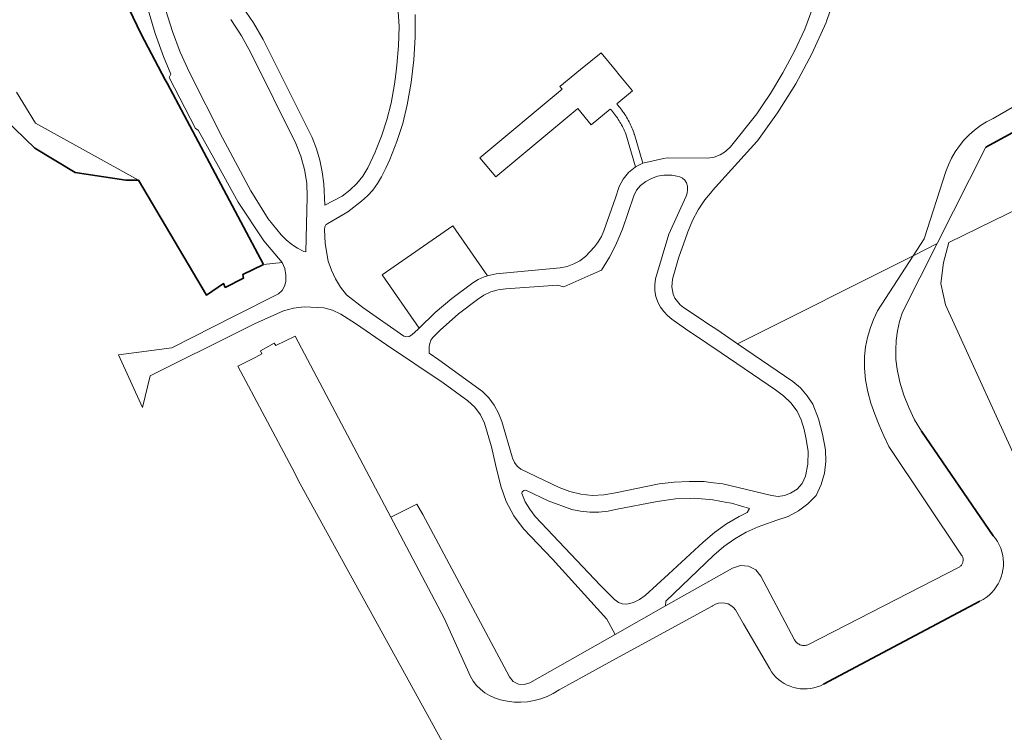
# Model space of a CAD drawing. Header units: metres. Extents: x 108651 to 109770, y 520801 to 521818.
# Tile 4 of 66: x 108927 to 109047, y 521045 to 521132. Entities that reach past the tile are written whole.
import ezdxf

# ---------------------------------------------------------------- set-up
doc = ezdxf.new("R2010")
doc.units = ezdxf.units.M
for name, color, linetype, lineweight in [('B-WE-GK-BESCHOEIING-G', 253, 'OB-BESCHOEIING-BLOK', 35), ('B-WE-GR-BEPLANTING_CULTUUR_BOSPLANTSOEN-GV', 253, 'Continuous', 18), ('B-WE-GR-BOS_LOOF-GV', 253, 'Continuous', 13), ('B-WE-OG-TERREIN_CULTUURSCHEIDING-GV', 253, 'Continuous', 18), ('B-WE-OG-WATER_SLOOT-GV', 253, 'Continuous', 18), ('B-WE-VH-VERHARDING_ASFALT-GV', 253, 'Continuous', 18)]:
    doc.layers.add(name, color=color, linetype=linetype, lineweight=lineweight)
doc.linetypes.add('OB-BESCHOEIING-BLOK', pattern='A,6,-1,[152,NLCS.SHX,S=2,R=0,X=-1,Y=0]', length=7)

msp = doc.modelspace()

# ---------------------------------------------------------------- linework, layer by layer
at = {"layer": 'B-WE-GK-BESCHOEIING-G', "flags": 128}
for points in [[(108812.77, 521387.88), (108836.49, 521406.03), (108842.31, 521406.1), (108859.78, 521418.62), (108935.75, 521473.08), (108937.11, 521476.95), (108936.27, 521477.49), (108934.13, 521478.58), (108933.37, 521479.03), (108929.12, 521478.05), (108830.84, 521420.61), (108790.21, 521394.15), (108791.67, 521391), (108794.79, 521382.99), (108811.3, 521340.68), (108812.21, 521340.59), (108823.36, 521344.48), (108827.55, 521336.34), (108819.03, 521330.95), (108717.1, 521266.74), (108716.25, 521264.66), (108716.52, 521259.5), (108716.1, 521258.02), (108715.15, 521256.88), (108651.73, 521217.24), (108651.15, 521216.52), (108650.63, 521213.23), (108651.53, 521210.81), (108655.42, 521203.99), (108667.77, 521183.68), (108674.31, 521180.05), (108695.68, 521144.21), (108697.58, 521145.27), (108698.15, 521144.24), (108699.09, 521144.67), (108698.45, 521145.96), (108700.21, 521147.29), (108666.13, 521205.08), (108665.45, 521206.65), (108665.35, 521209.77), (108666.16, 521212.2), (108667.8, 521214.4), (108671.38, 521216.99), (108694.38, 521230.85), (108731.1, 521252.41), (108732.01, 521255.94), (108754.51, 521269.12), (108757.99, 521271.16), (108782.16, 521285.39), (108796.34, 521293.77), (108797.52, 521294.47), (108799.96, 521295.91), (108800.74, 521296.37), (108819.71, 521307.59), (108823, 521308.92), (108827.23, 521309.72), (108830.4, 521310), (108833.67, 521309.66), (108834.24, 521309.42), (108837.48, 521308.08), (108840.42, 521306.07), (108842.63, 521303.85), (108845.2, 521300.14), (108846.14, 521298.43), (108847.94, 521295.16), (108848.04, 521294.95), (108852.61, 521285.7), (108855.16, 521280.54), (108896.86, 521201.38), (108896.74, 521201.18), (108895.49, 521199.04), (108888.93, 521187.86), (108889.37, 521182.96), (108902.2, 521161.65), (108909.3, 521149.87), (108912.99, 521142.55), (108920.19, 521128.77), (108925.41, 521120.33), (108929.18, 521116.71), (108934.08, 521113.74), (108940.25, 521112.78), (108941.8, 521112.77), (108950.11, 521098.77), (108952.19, 521100.17), (108952.39, 521099.69), (108954.62, 521100.82), (108954.53, 521101.26), (108957.06, 521102.5), (108948.39, 521118.82), (108948.08, 521119.41), (108946.69, 521122.02), (108945.3, 521124.64), (108945.08, 521125.05), (108942.13, 521130.61), (108935.19, 521145.13), (108896.15, 521219.43)], [(109064.18, 521127.15), (109045.19, 521116.81)], [(109037.35, 521082.14), (109046.11, 521069.38)], [(109044.48, 521061.4), (109025.39, 521051.26)]]:
    msp.add_lwpolyline(points, dxfattribs=at)
at = {"layer": 'B-WE-GR-BEPLANTING_CULTUUR_BOSPLANTSOEN-GV', "flags": 128}
msp.add_lwpolyline([(109091.17, 521130.06), (109086.29, 521128.38), (109051.35, 521110.39), (109040.68, 521105.18), (109040.02, 521102.72), (109039.72, 521100.19), (109040.29, 521097.59), (109050.1, 521076.08), (109057.72, 521060.42), (109062.14, 521062.57), (109061.61, 521063.96), (109060.61, 521065.28), (109053.36, 521080.98), (109053.03, 521081.68), (109068.92, 521088.93), (109058.63, 521108.54), (109065.27, 521112.02), (109094.6, 521127.87), (109092.84, 521130.82), (109091.22, 521129.97)], close=True, dxfattribs=at)
at = {"layer": 'B-WE-GR-BOS_LOOF-GV', "flags": 128}
msp.add_lwpolyline([(108935.19, 521145.13), (108942.13, 521130.61), (108945.08, 521125.05), (108945.3, 521124.64), (108948.08, 521119.41), (108948.39, 521118.82), (108957.06, 521102.5), (108959.35, 521102.73), (108957.1, 521105.4), (108953.99, 521110.09), (108951.59, 521114.47), (108949.11, 521118.9), (108948.77, 521119.11), (108945.57, 521125.34), (108945.77, 521125.72), (108944.87, 521127.88), (108943.83, 521130.7), (108943, 521133.59)], dxfattribs=at)
at = {"layer": 'B-WE-OG-TERREIN_CULTUURSCHEIDING-GV', "flags": 128}
for points in [[(109028.14, 521138.89), (109025.76, 521132.19), (109025.7, 521132.03), (109023.98, 521128.22), (109022, 521124.53), (109019.78, 521120.99), (109017.33, 521117.6), (109017.26, 521117.53), (109011.84, 521111.51), (109011.79, 521111.45), (109010.92, 521110.37), (109010.1, 521109.15), (109009.41, 521107.85), (109008.84, 521106.5), (109008.5, 521105.54), (109007.78, 521103.51), (109007.71, 521103.26), (109007.14, 521101.26), (109006.98, 521100.69), (109006.91, 521100.23), (109006.9, 521099.77), (109006.95, 521099.31), (109007.05, 521098.86), (109007.27, 521098.39), (109007.56, 521097.96), (109007.91, 521097.58), (109008.31, 521097.25), (109010.48, 521095.81), (109011.17, 521095.35), (109012.36, 521094.54), (109014.89, 521092.82), (109036.33, 521103.55), (109037.67, 521105.63), (109040.34, 521113.84), (109040.64, 521114.67), (109041.02, 521115.48), (109041.46, 521116.26), (109041.97, 521116.99), (109042.53, 521117.68), (109043.15, 521118.33), (109043.82, 521118.91), (109044.54, 521119.45), (109045.3, 521119.91), (109046.1, 521120.32), (109062.69, 521129.93)], [(108975.58, 521133.03), (108975.57, 521130.25), (108975.4, 521127.48), (108975.32, 521126.78), (108975.08, 521124.72), (108974.61, 521121.98), (108974.05, 521119.72), (108973.33, 521117.49), (108972.48, 521115.32), (108971.97, 521114.24), (108971.48, 521113.21), (108970.99, 521112.37), (108970.41, 521111.58), (108969.76, 521110.86), (108969.04, 521110.21), (108967.34, 521108.94), (108964.9, 521107.51), (108964.67, 521107.33), (108964.53, 521107.08), (108964.5, 521106.78), (108964.6, 521105.04), (108964.97, 521102.92), (108965.35, 521101.81), (108965.85, 521100.74), (108966.47, 521099.74), (108967.2, 521098.81), (108969.19, 521097.25), (108974.17, 521093.76), (108974.51, 521093.68), (108974.85, 521093.72), (108975.16, 521093.89), (108975.93, 521094.59), (108976.05, 521094.71), (108971.53, 521101.23), (108980.17, 521107.22), (108984.4, 521101.11), (108984.71, 521101.21), (108985.47, 521101.35), (108993.28, 521102.1), (108994.11, 521102.27), (108994.91, 521102.56), (108995.66, 521102.96), (108996.34, 521103.46), (108997.44, 521104.64), (108997.69, 521104.97), (108997.9, 521105.25), (108998.29, 521105.91), (108998.61, 521106.6), (109000, 521110.65), (109000.47, 521112.01), (109000.95, 521112.93), (109001.6, 521113.73), (109002.41, 521114.39), (109002.47, 521114.42), (109001.27, 521118.43), (109001.26, 521118.45), (109001.19, 521118.63), (109001.11, 521118.82), (109001.03, 521119), (109000.94, 521119.18), (109000.85, 521119.35), (109000.76, 521119.53), (109000.66, 521119.7), (109000.56, 521119.88), (109000.46, 521120.05), (109000.35, 521120.21), (109000.24, 521120.38), (109000.12, 521120.54), (109000.01, 521120.7), (108999.89, 521120.86), (108999.76, 521121.02), (108999.64, 521121.17), (108999.51, 521121.32), (108999.37, 521121.47), (108997.05, 521119.56), (108995.42, 521121.54), (108985.41, 521113.19), (108983.46, 521115.53), (108993.49, 521123.9), (108993.23, 521124.22), (108995.74, 521126.28), (108998.25, 521128.34), (109000, 521126.21), (109000.47, 521125.64), (109002.07, 521123.69), (109000.16, 521122.12), (109000.29, 521121.96), (109000.43, 521121.8), (109000.55, 521121.65), (109000.68, 521121.48), (109000.8, 521121.32), (109000.92, 521121.15), (109001.04, 521120.99), (109001.15, 521120.82), (109001.26, 521120.64), (109001.37, 521120.47), (109001.47, 521120.29), (109001.57, 521120.11), (109001.67, 521119.93), (109001.76, 521119.75), (109001.85, 521119.56), (109001.93, 521119.38), (109002.01, 521119.19), (109002.09, 521119), (109002.17, 521118.81), (109002.24, 521118.61), (109002.3, 521118.42), (109002.32, 521118.37), (109003.34, 521114.86), (109005.86, 521115.43), (109006.33, 521115.53), (109011.27, 521115.46), (109012.05, 521115.6), (109012.79, 521115.89), (109013.32, 521116.22), (109013.46, 521116.31), (109014.05, 521116.85), (109017.24, 521120.9), (109017.9, 521121.88), (109018.91, 521123.36), (109020.45, 521125.91), (109021.85, 521128.54), (109023.12, 521131.24), (109024.42, 521134.75)], [(109062.69, 521129.93), (109046.1, 521120.32), (109045.3, 521119.91), (109044.54, 521119.45), (109043.82, 521118.91), (109043.15, 521118.33), (109042.53, 521117.68), (109041.97, 521116.99), (109041.46, 521116.26), (109041.02, 521115.48), (109040.64, 521114.67), (109040.34, 521113.84), (109037.67, 521105.63), (109036.33, 521103.55), (109039.26, 521105.05), (109045.19, 521116.81), (109064.18, 521127.15)]]:
    msp.add_lwpolyline(points, dxfattribs=at)
for points in [[(109006.12, 521060.81), (108999.99, 521057.34), (108989.55, 521051.44), (108988.87, 521051.22), (108988.16, 521051.28), (108987.53, 521051.61), (108987.07, 521052.16), (108976.49, 521071.98), (108975.77, 521073.24), (108972.59, 521071.65), (108979.11, 521059.33), (108982.34, 521052.18), (108982.65, 521051.65), (108983.06, 521051.12), (108983.53, 521050.64), (108984.06, 521050.22), (108984.62, 521049.87), (108985.23, 521049.59), (108986, 521049.34), (108986.81, 521049.17), (108987.63, 521049.07), (108988.46, 521049.05), (108989.28, 521049.11), (108990.1, 521049.26), (108990.9, 521049.48), (108991.67, 521049.77), (108992.41, 521050.14), (108993.12, 521050.58), (109000, 521054.34), (109011.79, 521060.78), (109011.87, 521060.84), (109012.21, 521061.03), (109012.58, 521061.16), (109012.98, 521061.21), (109013.37, 521061.17), (109013.75, 521061.06), (109014.1, 521060.88), (109014.4, 521060.63), (109014.65, 521060.32), (109015.63, 521058.64), (109018.83, 521053.12), (109019.06, 521052.77), (109019.31, 521052.44), (109019.59, 521052.13), (109019.9, 521051.85), (109020.23, 521051.59), (109020.58, 521051.36), (109020.95, 521051.16), (109021.34, 521051), (109021.73, 521050.87), (109022.14, 521050.77), (109022.56, 521050.71), (109022.97, 521050.68), (109023.39, 521050.69), (109023.81, 521050.73), (109024.22, 521050.82), (109024.62, 521050.93), (109025.01, 521051.08), (109025.39, 521051.26), (109044.48, 521061.4), (109044.87, 521061.61), (109045.24, 521061.86), (109045.59, 521062.14), (109045.92, 521062.45), (109046.21, 521062.79), (109046.48, 521063.15), (109046.71, 521063.53), (109046.91, 521063.93), (109047.07, 521064.35), (109047.2, 521064.78), (109047.29, 521065.21), (109047.34, 521065.66), (109047.35, 521066.1), (109047.33, 521066.55), (109047.26, 521066.99), (109047.16, 521067.43), (109047.02, 521067.85), (109046.84, 521068.26), (109046.63, 521068.66), (109046.39, 521069.03), (109046.11, 521069.38), (109037.35, 521082.14), (109036.51, 521083.55), (109035.8, 521085.03), (109035.2, 521086.56), (109034.72, 521088.13), (109034.37, 521089.73), (109034.24, 521090.9), (109034.21, 521092.07), (109034.28, 521093.23), (109034.44, 521094.39), (109034.68, 521095.54), (109035.02, 521096.66), (109039.26, 521105.05), (109036.33, 521103.55), (109031.99, 521096.82), (109031.49, 521095.77), (109031.08, 521094.68), (109030.76, 521093.57), (109030.52, 521092.43), (109030.39, 521091.28), (109030.4, 521089.83), (109030.53, 521088.4), (109030.79, 521086.97), (109031.16, 521085.58), (109031.66, 521084.22), (109032.19, 521082.89), (109032.76, 521081.57), (109033.37, 521080.27), (109042.25, 521067.02), (109042.3, 521066.94), (109042.34, 521066.86), (109042.38, 521066.77), (109042.4, 521066.68), (109042.42, 521066.59), (109042.43, 521066.5), (109042.43, 521066.4), (109042.43, 521066.31), (109042.41, 521066.22), (109042.39, 521066.13), (109042.36, 521066.04), (109042.32, 521065.95), (109042.27, 521065.87), (109042.22, 521065.79), (109042.16, 521065.72), (109042.09, 521065.66), (109042.02, 521065.6), (109041.94, 521065.54), (109041.86, 521065.5), (109023.58, 521056.12), (109023.48, 521056.08), (109023.38, 521056.04), (109023.27, 521056.01), (109023.16, 521055.99), (109023.05, 521055.98), (109022.94, 521055.98), (109022.83, 521055.99), (109022.72, 521056.01), (109022.61, 521056.04), (109022.51, 521056.08), (109022.41, 521056.13), (109022.31, 521056.18), (109022.22, 521056.25), (109022.13, 521056.32), (109022.06, 521056.4), (109021.99, 521056.48), (109021.92, 521056.57), (109021.87, 521056.66), (109017.75, 521064.44), (109017.12, 521065.21), (109016.24, 521065.67), (109015.25, 521065.75), (109014.31, 521065.44)], [(109006.12, 521060.81), (109014.31, 521065.44), (109015.25, 521065.75), (109016.24, 521065.67), (109017.12, 521065.21), (109017.75, 521064.44), (109021.87, 521056.66), (109021.92, 521056.57), (109021.99, 521056.48), (109022.06, 521056.4), (109022.13, 521056.32), (109022.22, 521056.25), (109022.31, 521056.18), (109022.41, 521056.13), (109022.51, 521056.08), (109022.61, 521056.04), (109022.72, 521056.01), (109022.83, 521055.99), (109022.94, 521055.98), (109023.05, 521055.98), (109023.16, 521055.99), (109023.27, 521056.01), (109023.38, 521056.04), (109023.48, 521056.08), (109023.58, 521056.12), (109041.86, 521065.5), (109041.94, 521065.54), (109042.02, 521065.6), (109042.09, 521065.66), (109042.16, 521065.72), (109042.22, 521065.79), (109042.27, 521065.87), (109042.32, 521065.95), (109042.36, 521066.04), (109042.39, 521066.13), (109042.41, 521066.22), (109042.43, 521066.31), (109042.43, 521066.4), (109042.43, 521066.5), (109042.42, 521066.59), (109042.4, 521066.68), (109042.38, 521066.77), (109042.34, 521066.86), (109042.3, 521066.94), (109042.25, 521067.02), (109033.37, 521080.27), (109032.76, 521081.57), (109032.19, 521082.89), (109031.66, 521084.22), (109031.16, 521085.58), (109030.79, 521086.97), (109030.53, 521088.4), (109030.4, 521089.83), (109030.39, 521091.28), (109030.52, 521092.43), (109030.76, 521093.57), (109031.08, 521094.68), (109031.49, 521095.77), (109031.99, 521096.82), (109036.33, 521103.55), (109014.89, 521092.82), (109021.64, 521088.23), (109022.59, 521087.42), (109023.42, 521086.48), (109024.11, 521085.45), (109024.78, 521083.64), (109025.29, 521081.78), (109025.64, 521079.88), (109025.69, 521078.44), (109025.51, 521077.01), (109025.12, 521075.62), (109024.51, 521074.31), (109023.5, 521073.28), (109022.35, 521072.42), (109021.07, 521071.75), (109019.7, 521071.28), (109017.85, 521070.64), (109017.44, 521070.49), (109015.97, 521069.81), (109014.57, 521069), (109013.24, 521068.07), (109012.01, 521067.02), (109006.14, 521061.38)]]:
    msp.add_lwpolyline(points, close=True, dxfattribs=at)
at = {"layer": 'B-WE-OG-WATER_SLOOT-GV', "flags": 128}
for points in [[(108926.91, 521123.55), (108929.23, 521119.75), (108941.8, 521112.77), (108943.86, 521109.3), (108950.11, 521098.77), (108951.62, 521099.78), (108952.19, 521100.17), (108952.39, 521099.69), (108954.62, 521100.82), (108954.53, 521101.26), (108957.06, 521102.5), (108948.39, 521118.82), (108948.08, 521119.41), (108945.3, 521124.64), (108945.08, 521125.05), (108942.13, 521130.61), (108935.19, 521145.13), (108896.15, 521219.43)], [(109064.18, 521127.15), (109045.19, 521116.81), (109039.26, 521105.05), (109035.02, 521096.66), (109034.68, 521095.54), (109034.44, 521094.39), (109034.28, 521093.23), (109034.21, 521092.07), (109034.24, 521090.9), (109034.37, 521089.73), (109034.72, 521088.13), (109035.2, 521086.56), (109035.8, 521085.03), (109036.51, 521083.55), (109037.35, 521082.14), (109046.11, 521069.38), (109046.39, 521069.03), (109046.63, 521068.66), (109046.84, 521068.26), (109047.02, 521067.85), (109047.16, 521067.43), (109047.26, 521066.99), (109047.33, 521066.55), (109047.35, 521066.1), (109047.34, 521065.66), (109047.29, 521065.21), (109047.2, 521064.78), (109047.07, 521064.35), (109046.91, 521063.93), (109046.71, 521063.53), (109046.48, 521063.15), (109046.21, 521062.79), (109045.92, 521062.45), (109045.59, 521062.14), (109045.24, 521061.86), (109044.87, 521061.61), (109044.48, 521061.4), (109025.39, 521051.26), (109025.01, 521051.08), (109024.62, 521050.93), (109024.22, 521050.82), (109023.81, 521050.73), (109023.39, 521050.69), (109022.97, 521050.68), (109022.56, 521050.71), (109022.14, 521050.77), (109021.73, 521050.87), (109021.34, 521051), (109020.95, 521051.16), (109020.58, 521051.36), (109020.23, 521051.59), (109019.9, 521051.85), (109019.59, 521052.13), (109019.31, 521052.44), (109019.06, 521052.77), (109018.83, 521053.12), (109015.63, 521058.64), (109014.65, 521060.32), (109014.4, 521060.63), (109014.1, 521060.88), (109013.75, 521061.06), (109013.37, 521061.17), (109012.98, 521061.21), (109012.58, 521061.16), (109012.21, 521061.03), (109011.87, 521060.84), (109011.79, 521060.78), (109000, 521054.34), (108993.12, 521050.58), (108992.41, 521050.14), (108991.67, 521049.77), (108990.9, 521049.48), (108990.1, 521049.26), (108989.28, 521049.11), (108988.46, 521049.05), (108987.63, 521049.07), (108986.81, 521049.17), (108986, 521049.34), (108985.23, 521049.59), (108984.62, 521049.87), (108984.06, 521050.22), (108983.53, 521050.64), (108983.06, 521051.12), (108982.65, 521051.65), (108982.34, 521052.18), (108979.11, 521059.33), (108972.59, 521071.65), (108960.91, 521093.73), (108958.55, 521092.59), (108958.36, 521092.88), (108956.69, 521091.96), (108956.84, 521091.57), (108956.12, 521091.2), (108953.95, 521090.08), (108960.51, 521077.71), (108961.55, 521075.74), (108992.05, 521020.35)], [(109050.1, 521076.08), (109040.29, 521097.59), (109039.72, 521100.19), (109040.02, 521102.72), (109040.68, 521105.18), (109051.35, 521110.39)]]:
    msp.add_lwpolyline(points, dxfattribs=at)
at = {"layer": 'B-WE-VH-VERHARDING_ASFALT-GV', "flags": 128}
for points in [[(108943, 521133.59), (108943.83, 521130.7), (108944.87, 521127.88), (108945.77, 521125.72), (108945.57, 521125.34), (108948.77, 521119.11), (108949.11, 521118.9), (108951.59, 521114.47), (108953.99, 521110.09), (108957.1, 521105.4), (108959.35, 521102.73), (108959.65, 521101.99), (108959.8, 521101.2), (108959.8, 521100.4), (108959.63, 521099.83), (108959.32, 521099.32), (108958.88, 521098.91), (108953.5, 521096.19), (108945.88, 521092.33), (108939.37, 521091.48), (108942.31, 521085.03), (108943.24, 521088.9), (108954.4, 521094.49), (108955.95, 521095.26), (108959.49, 521096.83), (108960.74, 521097.18), (108962.03, 521097.33), (108964.43, 521097.21), (108965.5, 521096.94), (108966.49, 521096.45), (108968.28, 521095.31), (108972.06, 521092.68), (108978.98, 521088.05), (108981.99, 521085.86), (108982.84, 521085.08), (108983.53, 521084.16), (108984.03, 521083.13), (108984.88, 521080.23), (108985.39, 521078.06), (108986.01, 521075.44), (108986.68, 521073.58), (108987.61, 521071.82), (108988.79, 521070.23), (108992.32, 521066.51), (108998.94, 521059.18), (108999.99, 521057.34), (109006.12, 521060.81), (109006.14, 521061.38), (109012.01, 521067.02), (109013.24, 521068.07), (109014.57, 521069), (109015.97, 521069.81), (109017.44, 521070.49), (109017.85, 521070.64), (109019.7, 521071.28), (109021.07, 521071.75), (109022.35, 521072.42), (109023.5, 521073.28), (109024.51, 521074.31), (109025.12, 521075.62), (109025.51, 521077.01), (109025.69, 521078.44), (109025.64, 521079.88), (109025.29, 521081.78), (109024.78, 521083.64), (109024.11, 521085.45), (109023.42, 521086.48), (109022.59, 521087.42), (109021.64, 521088.23), (109014.89, 521092.82), (109012.36, 521094.54), (109011.17, 521095.35), (109010.48, 521095.81), (109008.31, 521097.25), (109007.91, 521097.58), (109007.56, 521097.96), (109007.27, 521098.39), (109007.05, 521098.86), (109006.95, 521099.31), (109006.9, 521099.77), (109006.91, 521100.23), (109006.98, 521100.69), (109007.14, 521101.26), (109007.71, 521103.26), (109007.78, 521103.51), (109008.5, 521105.54), (109008.84, 521106.5), (109009.41, 521107.85), (109010.1, 521109.15), (109010.92, 521110.37), (109011.79, 521111.45), (109011.84, 521111.51), (109017.26, 521117.53), (109017.33, 521117.6), (109019.78, 521120.99), (109022, 521124.53), (109023.98, 521128.22), (109025.7, 521132.03), (109025.76, 521132.19), (109028.14, 521138.89)], [(109024.42, 521134.75), (109023.12, 521131.24), (109021.85, 521128.54), (109020.45, 521125.91), (109018.91, 521123.36), (109017.9, 521121.88), (109017.24, 521120.9), (109014.05, 521116.85), (109013.46, 521116.31), (109013.32, 521116.22), (109012.79, 521115.89), (109012.05, 521115.6), (109011.27, 521115.46), (109006.33, 521115.53), (109005.86, 521115.43), (109003.34, 521114.86), (109003.33, 521114.86), (109002.47, 521114.42), (109002.41, 521114.39), (109001.6, 521113.73), (109000.95, 521112.93), (109000.47, 521112.01), (109000, 521110.65), (108998.61, 521106.6), (108998.29, 521105.91), (108997.9, 521105.25), (108997.69, 521104.97), (108997.44, 521104.64), (108996.34, 521103.46), (108995.66, 521102.96), (108994.91, 521102.56), (108994.11, 521102.27), (108993.28, 521102.1), (108985.47, 521101.35), (108984.71, 521101.21), (108984.4, 521101.11), (108983.97, 521100.97), (108983.26, 521100.65), (108982.6, 521100.24), (108980.04, 521098.36), (108978, 521096.64), (108976.05, 521094.71), (108975.93, 521094.59), (108975.16, 521093.89), (108974.85, 521093.72), (108974.51, 521093.68), (108974.17, 521093.76), (108969.19, 521097.25), (108967.2, 521098.81), (108966.47, 521099.74), (108965.85, 521100.74), (108965.35, 521101.81), (108964.97, 521102.92), (108964.6, 521105.04), (108964.5, 521106.78), (108964.53, 521107.08), (108964.67, 521107.33), (108964.9, 521107.51), (108967.34, 521108.94), (108969.04, 521110.21), (108969.76, 521110.86), (108970.41, 521111.58), (108970.99, 521112.37), (108971.48, 521113.21), (108971.97, 521114.24), (108972.48, 521115.32), (108973.33, 521117.49), (108974.05, 521119.72), (108974.61, 521121.98), (108975.08, 521124.72), (108975.32, 521126.78), (108975.4, 521127.48), (108975.57, 521130.25), (108975.58, 521133.03)], [(108953.09, 521132.39), (108954.39, 521130.41), (108955.5, 521128.32), (108961, 521117.26), (108961.63, 521115.7), (108962.08, 521114.08), (108962.34, 521112.42), (108962.41, 521110.74), (108962.24, 521104.03), (108961.99, 521104.1), (108961.22, 521104.48), (108960.5, 521104.95), (108959.83, 521105.49), (108959.23, 521106.11), (108957.64, 521108.07), (108955.53, 521111.47), (108952.06, 521117.94), (108948.04, 521125.93), (108946.91, 521128.4), (108945.95, 521130.93), (108945.15, 521133.52)], [(108973.45, 521133.94), (108973.61, 521131.53), (108973.52, 521129.18), (108973.33, 521126.84), (108973.19, 521125.72), (108973.04, 521124.5), (108972.65, 521122.18), (108972.11, 521120.15), (108971.46, 521118.15), (108970.83, 521116.54), (108970.69, 521116.19), (108969.81, 521114.28), (108969.19, 521113.28), (108968.45, 521112.37), (108967.6, 521111.55), (108966.66, 521110.84), (108964.53, 521109.73), (108964.41, 521112.36), (108964.24, 521113.81), (108963.95, 521115.23), (108963.54, 521116.63), (108963, 521117.98), (108957.02, 521129.95), (108955.85, 521132), (108954.52, 521133.94)]]:
    msp.add_lwpolyline(points, dxfattribs=at)
for points in [[(108993.72, 521099.75), (108997, 521101.22), (108998.29, 521101.81), (108999.28, 521103.41), (109000, 521104.81), (109000.14, 521105.08), (109000.3, 521105.46), (109000.88, 521106.8), (109002.25, 521110.86), (109002.59, 521111.55), (109003.08, 521112.15), (109003.7, 521112.61), (109004.4, 521113), (109005.14, 521113.26), (109005.93, 521113.4), (109006.72, 521113.41), (109006.87, 521113.39), (109007.51, 521113.29), (109007.87, 521113.2), (109008.2, 521113.02), (109008.48, 521112.77), (109008.69, 521112.45), (109008.79, 521112.05), (109008.81, 521111.63), (109008.77, 521111.22), (109008.65, 521110.82), (109006.54, 521106.18), (109004.91, 521100.76), (109004.81, 521100.03), (109004.82, 521099.3), (109004.95, 521098.58), (109005.18, 521097.88), (109005.5, 521097.29), (109005.9, 521096.75), (109006.36, 521096.26), (109006.88, 521095.84), (109008.57, 521094.65), (109011.15, 521092.9), (109012.89, 521091.71), (109019.52, 521087.21), (109020.52, 521086.47), (109021.41, 521085.59), (109022.18, 521084.61), (109022.68, 521083.52), (109023.05, 521082.37), (109023.29, 521081.19), (109023.53, 521079.68), (109023.5, 521078.14), (109023.19, 521076.64), (109022.8, 521075.78), (109022.18, 521075.08), (109021.38, 521074.59), (109020.64, 521074.29), (109019.85, 521074.19), (109019.06, 521074.28), (109013.1, 521075.72), (109011.61, 521075.9), (109010.84, 521075.99), (109009.01, 521076.01), (109007.17, 521075.92), (109005.35, 521075.71), (109000, 521074.64), (108998.58, 521074.36), (108997.18, 521074.31), (108995.8, 521074.45), (108994.44, 521074.78), (108993.14, 521075.28), (108988.48, 521077.49), (108988.03, 521077.86), (108987.68, 521078.32), (108987.45, 521078.85), (108987.41, 521079), (108986.15, 521083.34), (108985.75, 521084.36), (108985.22, 521085.33), (108984.57, 521086.21), (108983.8, 521086.99), (108978.47, 521090.86), (108977.27, 521091.67), (108977.28, 521092.48), (108977.35, 521092.87), (108977.49, 521093.24), (108977.71, 521093.58), (108978.6, 521094.48), (108980.84, 521096.48), (108983.16, 521098.24), (108983.95, 521098.75), (108984.8, 521099.14), (108985.7, 521099.41), (108986.63, 521099.54), (108992.93, 521099.96)], [(109011.91, 521073.78), (109013.61, 521073.46), (109014.16, 521073.36), (109016.36, 521072.69), (109016.09, 521072.23), (109015.11, 521071.72), (109013.56, 521070.82), (109012.09, 521069.77), (109010.71, 521068.61), (109006.49, 521064.69), (109003.63, 521062.08), (109002.96, 521061.58), (109002.2, 521061.23), (109001.39, 521061.03), (109000.86, 521061.07), (109000.37, 521061.24), (109000, 521061.51), (108999.95, 521061.54), (108998.17, 521063.29), (108990.2, 521071.75), (108989.55, 521072.61), (108989, 521073.54), (108988.57, 521074.52), (108988.64, 521074.76), (108988.83, 521074.91), (108989.07, 521074.93), (108991.8, 521073.66), (108994.67, 521072.6), (108995.76, 521072.37), (108996.88, 521072.26), (108997.99, 521072.27), (108999.11, 521072.4), (109000, 521072.57), (109005.09, 521073.57), (109007.35, 521073.88), (109009.18, 521073.93), (109009.63, 521073.95)]]:
    msp.add_lwpolyline(points, close=True, dxfattribs=at)

doc.saveas('drawing.dxf')
